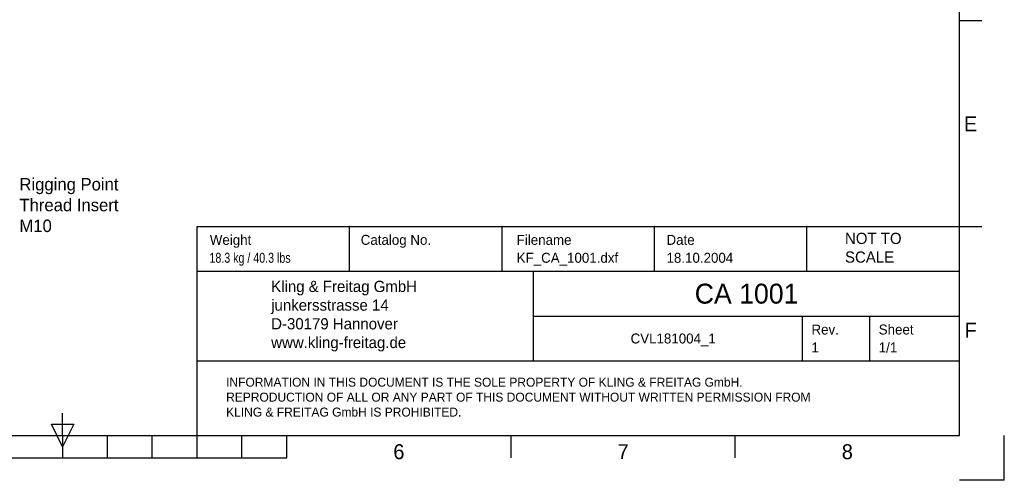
# Model space of a CAD drawing. Extents: x -90 to 3690, y 549 to 3222.
# Tile 2 of 4: x 1714 to 3690, y 549 to 1474. Entities that reach past the tile are written whole.
import ezdxf
from ezdxf.enums import TextEntityAlignment as Align

# ---------------------------------------------------------------- set-up
doc = ezdxf.new("R2010")
doc.units = 0
doc.layers.get('0').update_dxf_attribs({"linetype": 'CONTINUOUS'})
for name, color, linetype in [('KF_CA_1001_DIM', 1, 'CONTINUOUS'), ('KF_CA_1001_TOP', 7, 'CONTINUOUS'), ('KF_FRAME_025', 7, 'CONTINUOUS'), ('KF_FRAME_050', 6, 'CONTINUOUS'), ('KF_FRAME_070', 5, 'CONTINUOUS'), ('KF_FRAME_200', 8, 'CONTINUOUS')]:
    doc.layers.add(name, color=color, linetype=linetype)

# ---------------------------------------------------------------- blocks, each defined once
blk = doc.blocks.new('KF_CA_1001_LAYOUT')
for p in [(2466, 509.7), (2772, 509.7), (3078, 509.7), (3384, 509.7)]:
    blk.add_point(p)
at = {"layer": 'KF_FRAME_050'}
for p, q in [((3735, 922.5), (3690, 922.5)), ((3735, 508.5), (3690, 508.5)), ((1890, 90), (1890, 135)), ((1867.5, 112.5), (1912.5, 112.5)), ((1890, 67.5), (1867.5, 112.5)), ((1912.5, 112.5), (1890, 67.5)), ((1890, 90), (1890, 45)), ((1980, 45), (1980, 90)), ((2070, 45), (2070, 90)), ((2160, 45), (2160, 90)), ((2250, 45), (2250, 90)), ((2340, 45), (2340, 90)), ((2790, 45), (2790, 90)), ((3240, 45), (3240, 90)), ((1440, 45), (2340, 45))]:
    blk.add_line(p, q, dxfattribs=at)
at = {"layer": 'KF_FRAME_070'}
for p, q in [((3690, 90), (3690, 2583)), ((2160, 509.7), (3690, 509.7)), ((2160, 239.7), (2160, 509.7)), ((2466, 419.7), (2466, 509.7)), ((2772, 419.7), (2772, 509.7)), ((3078, 419.7), (3078, 509.7)), ((3384, 419.7), (3384, 509.7)), ((2160, 419.7), (3690, 419.7)), ((2835, 239.7), (2835, 419.7)), ((2835, 329.7), (3690, 329.7)), ((3375, 239.7), (3375, 329.7)), ((3510, 239.7), (3510, 329.7)), ((2160, 239.7), (3690, 239.7)), ((2160, 90), (2160, 239.7)), ((90, 90), (3690, 90))]:
    blk.add_line(p, q, dxfattribs=at)
blk.add_lwpolyline([(90, 2583), (90, 90), (2160, 90), (2160, 509.7), (3690, 509.7), (3690, 2583), (90, 2583)], close=True, dxfattribs=at)
at = {"layer": 'KF_FRAME_200'}
for q in [(3780, 90), (3690, 0)]:
    blk.add_line((3780, 0), q, dxfattribs=at)
at = {"layer": 'KF_CA_1001_DIM', "color": 1}
for s, height, p in [('NOT TO ', 22.5, (3460.3, 474.4)), ('SCALE', 22.5, (3460.3, 436.9)), ('Kling & Freitag GmbH', 22.5, (2308.7, 378)), ('junkersstrasse 14', 22.5, (2308.7, 340.5)), ('D-30179 Hannover', 22.5, (2308.7, 303)), ('www.kling-freitag.de', 22.5, (2308.7, 265.5)), ('INFORMATION IN THIS DOCUMENT IS THE SOLE PROPERTY OF KLING & FREITAG GmbH. ', 18, (2218.3, 188)), ('REPRODUCTION OF ALL OR ANY PART OF THIS DOCUMENT WITHOUT WRITTEN PERMISSION FROM ', 18, (2218.3, 158)), ('KLING & FREITAG GmbH IS PROHIBITED.', 18, (2218.3, 128))]:
    blk.add_text(s, height=height, dxfattribs=at).set_placement(p)
at = {"layer": 'KF_FRAME_025'}
for s, p in [('Weight', (2185.5, 482.7)), ('Catalog No.', (2488.4, 482.7)), ('Filename', (2801.4, 482.7)), ('Date', (3102.1, 482.7)), ('Rev.', (3393, 302.7)), ('Sheet', (3528, 302.7))]:
    blk.add_text(s, height=20, dxfattribs=at).set_placement(p, align=Align.MIDDLE_LEFT)
at = {"layer": 'KF_FRAME_025', "width": 0.8}
blk.add_text('18.3 kg / 40.3 lbs', height=20, dxfattribs=at).set_placement((2184.8, 436.7))
at = {"layer": 'KF_FRAME_025'}
for s, p in [('KF_CA_1001.dxf', (2801.4, 436.7)), ('18.10.2004', (3102.1, 436.7)), ('1', (3393, 256.7)), ('1/1', (3528, 256.7))]:
    blk.add_text(s, height=20, dxfattribs=at).set_placement(p)
at = {"layer": 'KF_FRAME_050'}
for s, p in [('E', (3712.5, 715.5)), ('F', (3712.5, 301.5)), ('6', (2565, 57.5)), ('7', (3015, 57.5)), ('8', (3465, 57.5))]:
    blk.add_text(s, height=30, dxfattribs=at).set_placement(p, align=Align.MIDDLE)
for s, height, p in [('CA 1001', 40, (3158.7, 354.7)), ('CVL181004_1', 20, (3030, 274.7))]:
    blk.add_text(s, height=height, dxfattribs=at).set_placement(p)

msp = doc.modelspace()

# ---------------------------------------------------------------- block references
at = {"layer": 'KF_CA_1001_TOP'}
msp.add_blockref('KF_CA_1001_LAYOUT', (-90.1, 548.9), dxfattribs=at)

# ---------------------------------------------------------------- texts
at = {"layer": 'KF_CA_1001_TOP', "color": 1}
for s, p in [('Rigging Point ', (1713.3, 1130.7)), ('Thread Insert ', (1713.3, 1089)), ('M10', (1713.3, 1047.3))]:
    msp.add_text(s, height=25, dxfattribs=at).set_placement(p)

doc.saveas('drawing.dxf')
